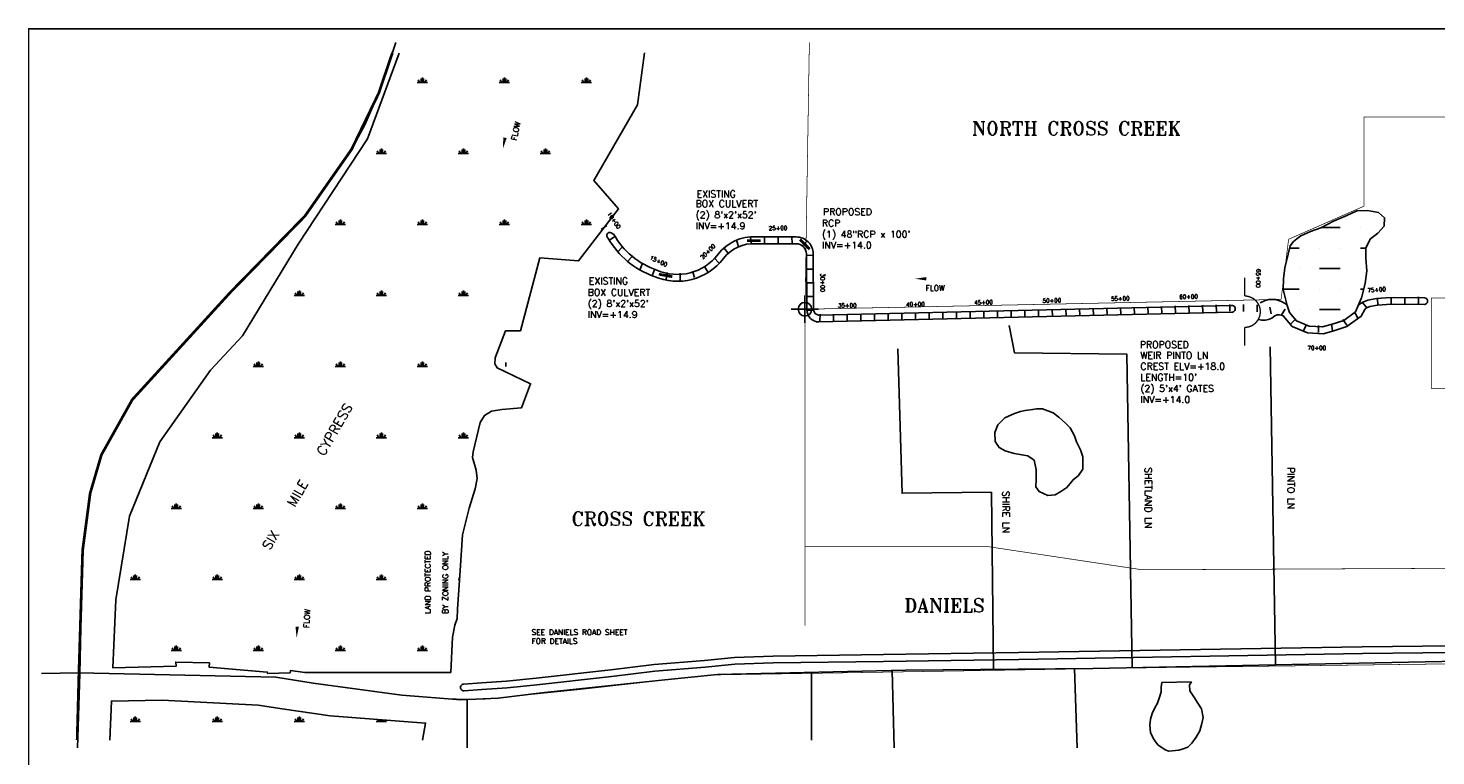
# Model space of a CAD drawing. Extents: x 225154 to 241914, y 799232 to 809959.
# Tile 2 of 3: x 225154 to 235450, y 804633 to 809959. Entities that reach past the tile are written whole.
import ezdxf
from ezdxf.enums import TextEntityAlignment as Align

# ---------------------------------------------------------------- set-up
doc = ezdxf.new("R2010")
doc.units = 0
doc.header["$LTSCALE"] = 800
doc.header["$PDMODE"] = 34
doc.header["$PDSIZE"] = 100
doc.linetypes.add('DASHED', pattern=[0])
doc.linetypes.add('PHANTOM', pattern=[0])
doc.layers.get('0').update_dxf_attribs({"linetype": 'CONTINUOUS'})
for name, color, linetype in [('BORDER', 1, 'CONTINUOUS'), ('HATCH', 3, 'CONTINUOUS'), ('MAJROADS', 9, 'CONTINUOUS'), ('MINROADS', 9, 'CONTINUOUS'), ('MORE_WL', 14, 'CONTINUOUS'), ('PLAKES', 5, 'CONTINUOUS'), ('PROPLINES', 7, 'CONTINUOUS'), ('ROW', 12, 'PHANTOM'), ('SEC', 2, 'CONTINUOUS'), ('STATIONS', 7, 'CONTINUOUS'), ('STRUCTTEXT', 7, 'CONTINUOUS'), ('STRUCTURES', 1, 'CONTINUOUS'), ('SUBBASINS', 6, 'DASHED'), ('TEXT', 7, 'CONTINUOUS'), ('WL-PRESERVE', 14, 'CONTINUOUS'), ('WSHEDS', 11, 'CONTINUOUS')]:
    doc.layers.add(name, color=color, linetype=linetype)
doc.styles.get("Standard").update_dxf_attribs({"font": 'ROMANT'})

# ---------------------------------------------------------------- blocks, each defined once
blk = doc.blocks.new('WEIR')
at = {"layer": 'STRUCTURES', "color": 0, "const_width": 20}
blk.add_lwpolyline([(0, 498), (0, 230, -1), (0, -230), (0, -498)], format="xyb", dxfattribs=at)
blk = doc.blocks.new('*X')
at = {"color": 0}
for p, q in [((228000, 809561), (228075, 809561)), ((228019, 809561), (228007, 809581)), ((228028, 809561), (228028, 809591)), ((228038, 809561), (228038, 809598)), ((228047, 809561), (228047, 809591)), ((228056, 809561), (228068, 809581)), ((228600, 809561), (228675, 809561)), ((228619, 809561), (228607, 809581)), ((228628, 809561), (228628, 809591)), ((228638, 809561), (228638, 809598)), ((228647, 809561), (228647, 809591)), ((228656, 809561), (228668, 809581)), ((229200, 809561), (229275, 809561)), ((229219, 809561), (229207, 809581)), ((229228, 809561), (229228, 809591)), ((229238, 809561), (229238, 809598)), ((229247, 809561), (229247, 809591)), ((229256, 809561), (229268, 809581)), ((227700, 809041), (227775, 809041)), ((227719, 809041), (227707, 809062)), ((227728, 809041), (227728, 809071)), ((227738, 809041), (227738, 809078)), ((227747, 809041), (227747, 809071)), ((227756, 809041), (227768, 809062)), ((228300, 809041), (228375, 809041)), ((228319, 809041), (228307, 809062)), ((228328, 809041), (228328, 809071)), ((228338, 809041), (228338, 809078)), ((228347, 809041), (228347, 809071)), ((228356, 809041), (228368, 809062)), ((228900, 809041), (228975, 809041)), ((228919, 809041), (228907, 809062)), ((228928, 809041), (228928, 809071)), ((228938, 809041), (228938, 809078)), ((228947, 809041), (228947, 809071)), ((228956, 809041), (228968, 809062)), ((227400, 808521), (227475, 808521)), ((227419, 808521), (227407, 808542)), ((227428, 808521), (227428, 808551)), ((227438, 808521), (227438, 808559)), ((227447, 808521), (227447, 808551)), ((227456, 808521), (227468, 808542)), ((228000, 808521), (228075, 808521)), ((228019, 808521), (228007, 808542)), ((228028, 808521), (228028, 808551)), ((228038, 808521), (228038, 808559)), ((228047, 808521), (228047, 808551)), ((228056, 808521), (228068, 808542)), ((228600, 808521), (228675, 808521)), ((228619, 808521), (228607, 808542)), ((228628, 808521), (228628, 808551)), ((228638, 808521), (228638, 808559)), ((228647, 808521), (228647, 808551)), ((228656, 808521), (228668, 808542)), ((229200, 808521), (229275, 808521)), ((229219, 808521), (229207, 808542)), ((229228, 808521), (229228, 808551)), ((229238, 808521), (229238, 808559)), ((229247, 808521), (229247, 808551)), ((229256, 808521), (229268, 808542)), ((234614, 808500), (234750, 808500)), ((234900, 808500), (234900, 808500)), ((235050, 808500), (235050, 808500)), ((234380, 808350), (234450, 808350)), ((234600, 808350), (234600, 808350)), ((234750, 808350), (234750, 808350)), ((234900, 808350), (234937, 808350)), ((234450, 808200), (234450, 808200)), ((234600, 808200), (234750, 808200)), ((234900, 808200), (234900, 808200)), ((227100, 808002), (227175, 808002)), ((227119, 808002), (227107, 808022)), ((227128, 808002), (227128, 808032)), ((227138, 808002), (227138, 808039)), ((227147, 808002), (227147, 808032)), ((227156, 808002), (227168, 808022)), ((227700, 808002), (227775, 808002)), ((227719, 808002), (227707, 808022)), ((227728, 808002), (227728, 808032)), ((227738, 808002), (227738, 808039)), ((227747, 808002), (227747, 808032)), ((227756, 808002), (227768, 808022)), ((228300, 808002), (228375, 808002)), ((228319, 808002), (228307, 808022)), ((228328, 808002), (228328, 808032)), ((228338, 808002), (228338, 808039)), ((228347, 808002), (228347, 808032)), ((228356, 808002), (228368, 808022)), ((234334, 808050), (234450, 808050)), ((234600, 808050), (234600, 808050)), ((234750, 808050), (234750, 808050)), ((234900, 808050), (234924, 808050)), ((234450, 807900), (234450, 807900)), ((234600, 807900), (234750, 807900)), ((226800, 807482), (226875, 807482)), ((226819, 807482), (226807, 807503)), ((226828, 807482), (226828, 807512)), ((226838, 807482), (226838, 807520)), ((226847, 807482), (226847, 807512)), ((226856, 807482), (226868, 807503)), ((227400, 807482), (227475, 807482)), ((227419, 807482), (227407, 807503)), ((227428, 807482), (227428, 807512)), ((227438, 807482), (227438, 807520)), ((227447, 807482), (227447, 807512)), ((227456, 807482), (227468, 807503)), ((228000, 807482), (228075, 807482)), ((228019, 807482), (228007, 807503)), ((228028, 807482), (228028, 807512)), ((228038, 807482), (228038, 807520)), ((228047, 807482), (228047, 807512)), ((228056, 807482), (228068, 807503)), ((228647, 807482), (228647, 807512)), ((226500, 806962), (226575, 806962)), ((226519, 806962), (226507, 806983)), ((226528, 806962), (226528, 806992)), ((226538, 806962), (226538, 807000)), ((226547, 806962), (226547, 806992)), ((226556, 806962), (226568, 806983)), ((227100, 806962), (227175, 806962)), ((227119, 806962), (227107, 806983)), ((227128, 806962), (227128, 806992)), ((227138, 806962), (227138, 807000)), ((227147, 806962), (227147, 806992)), ((227156, 806962), (227168, 806983)), ((227700, 806962), (227775, 806962)), ((227719, 806962), (227707, 806983)), ((227728, 806962), (227728, 806992)), ((227738, 806962), (227738, 807000)), ((227747, 806962), (227747, 806992)), ((227756, 806962), (227768, 806983)), ((228300, 806962), (228375, 806962)), ((228319, 806962), (228307, 806983)), ((228328, 806962), (228328, 806992)), ((228338, 806962), (228338, 807000)), ((228347, 806962), (228347, 806992)), ((228356, 806962), (228368, 806983)), ((226200, 806443), (226275, 806443)), ((226219, 806443), (226207, 806464)), ((226228, 806443), (226228, 806473)), ((226238, 806443), (226238, 806480)), ((226247, 806443), (226247, 806473)), ((226256, 806443), (226268, 806464)), ((226800, 806443), (226875, 806443)), ((226819, 806443), (226807, 806464)), ((226828, 806443), (226828, 806473)), ((226838, 806443), (226838, 806480)), ((226847, 806443), (226847, 806473)), ((226856, 806443), (226868, 806464)), ((227400, 806443), (227475, 806443)), ((227419, 806443), (227407, 806464)), ((227428, 806443), (227428, 806473)), ((227438, 806443), (227438, 806480)), ((227447, 806443), (227447, 806473)), ((227456, 806443), (227468, 806464)), ((228000, 806443), (228075, 806443)), ((228019, 806443), (228007, 806464)), ((228028, 806443), (228028, 806473)), ((228038, 806443), (228038, 806480)), ((228047, 806443), (228047, 806473)), ((228056, 806443), (228068, 806464)), ((225919, 805923), (225907, 805944)), ((225928, 805923), (225928, 805953)), ((225938, 805923), (225938, 805961)), ((225947, 805923), (225947, 805953)), ((225956, 805923), (225968, 805944)), ((226519, 805923), (226507, 805944)), ((226528, 805923), (226528, 805953)), ((226538, 805923), (226538, 805961)), ((226547, 805923), (226547, 805953)), ((226556, 805923), (226568, 805944)), ((227119, 805923), (227107, 805944)), ((227128, 805923), (227128, 805953)), ((227138, 805923), (227138, 805961)), ((227147, 805923), (227147, 805953)), ((227156, 805923), (227168, 805944)), ((227719, 805923), (227707, 805944)), ((227728, 805923), (227728, 805953)), ((227738, 805923), (227738, 805961)), ((227747, 805923), (227747, 805953)), ((227756, 805923), (227768, 805944)), ((228310, 805939), (228307, 805944)), ((225900, 805923), (225975, 805923)), ((226500, 805923), (226575, 805923)), ((227100, 805923), (227175, 805923)), ((227700, 805923), (227775, 805923)), ((228300, 805923), (228309, 805923)), ((226219, 805404), (226207, 805424)), ((226228, 805404), (226228, 805434)), ((226238, 805404), (226238, 805441)), ((226247, 805404), (226247, 805434)), ((226256, 805404), (226268, 805424)), ((226819, 805404), (226807, 805424)), ((226828, 805404), (226828, 805434)), ((226838, 805404), (226838, 805441)), ((226847, 805404), (226847, 805434)), ((226856, 805404), (226868, 805424)), ((227419, 805404), (227407, 805424)), ((227428, 805404), (227428, 805434)), ((227438, 805404), (227438, 805441)), ((227447, 805404), (227447, 805434)), ((227456, 805404), (227468, 805424)), ((228019, 805404), (228007, 805424)), ((228028, 805404), (228028, 805434)), ((228038, 805404), (228038, 805441)), ((228047, 805404), (228047, 805434)), ((228056, 805404), (228068, 805424)), ((226200, 805404), (226275, 805404)), ((226800, 805404), (226875, 805404)), ((227400, 805404), (227475, 805404)), ((228000, 805404), (228075, 805404)), ((225919, 804884), (225907, 804905)), ((225928, 804884), (225928, 804914)), ((225938, 804884), (225938, 804922)), ((225947, 804884), (225947, 804914)), ((225956, 804884), (225968, 804905)), ((226519, 804884), (226507, 804905)), ((226528, 804884), (226528, 804914)), ((226538, 804884), (226538, 804922)), ((226547, 804884), (226547, 804914)), ((226556, 804884), (226568, 804905)), ((227119, 804884), (227107, 804905)), ((227128, 804884), (227128, 804914)), ((227138, 804884), (227138, 804922)), ((227147, 804884), (227147, 804914)), ((227156, 804884), (227168, 804905)), ((227719, 804884), (227710, 804899)), ((227728, 804884), (227728, 804898)), ((227738, 804884), (227738, 804897)), ((227747, 804884), (227747, 804897)), ((227756, 804884), (227763, 804895)), ((225900, 804884), (225975, 804884)), ((226500, 804884), (226575, 804884)), ((227100, 804884), (227175, 804884)), ((227700, 804884), (227775, 804884))]:
    blk.add_line(p, q, dxfattribs=at)
blk = doc.blocks.new('FLARROW')
at = {"layer": 'PLAKES', "color": 0}
blk.add_lwpolyline([(0, 0, 0, 0.05, 0), (0.168, 0, 0, 0, -0.087559), (0.267, -0.018, 0, 0, 0.245722), (0.355, -0.006, 0, 0, -0.309425), (0.492, -0.004, 0, 0, 0), (0.558, -0.006, 0, 0, 0)], format="xyseb", dxfattribs=at)
blk.add_text('FLOW', height=0.08, dxfattribs=at).set_placement((0.295, -0.176), align=Align.CENTER)

msp = doc.modelspace()

# ---------------------------------------------------------------- linework, layer by layer
at = {"layer": 'BORDER', "color": 0, "const_width": 10}
msp.add_lwpolyline([(225159, 799494), (241909, 799494), (241909, 809954), (225159, 809954)], close=True, dxfattribs=at)
at = {"layer": 'MAJROADS', "color": 0}
for points in [[(227844, 809855), (227718, 809482), (227616, 809251), (227520, 809072), (227179, 808584), (226632, 808024), (225916, 807240), (225690, 806836), (225608, 806555), (225553, 806138), (225532, 805233), (225516, 804692)], [(241816, 805296), (240009, 805329), (237589, 805350), (236951, 805352), (232941, 805273), (231572, 805261), (230197, 805229), (229811, 805189), (228932, 805096), (228592, 805056), (228320, 805043), (227887, 805077), (227238, 805166), (226967, 805208), (225526, 805241), (225253, 805237)], [(228366, 805045), (228366, 804692)]]:
    msp.add_lwpolyline(points, dxfattribs=at)
at = {"layer": 'MINROADS', "color": 0}
for points in [[(232330, 807784), (232368, 807584), (233190, 807572), (233230, 805279)], [(231515, 807613), (231546, 806555), (232199, 806562), (232215, 805267)], [(234238, 807628), (234278, 805300)], [(231473, 805259), (231488, 804692)], [(232807, 805272), (232826, 804692)]]:
    msp.add_lwpolyline(points, dxfattribs=at)
at = {"layer": 'MORE_WL', "color": 0}
msp.add_lwpolyline([(232529, 807172), (232572, 807172), (232652, 807144), (232693, 807112), (232741, 807068), (232776, 807034), (232806, 806975), (232822, 806932), (232852, 806874), (232868, 806822), (232868, 806772), (232868, 806731), (232836, 806686), (232797, 806654), (232751, 806598), (232708, 806568), (232665, 806543), (232612, 806538), (232548, 806568), (232525, 806603), (232526, 806657), (232526, 806729), (232512, 806797), (232467, 806829), (232365, 806846), (232299, 806865), (232257, 806889), (232227, 806935), (232224, 807001), (232247, 807055), (232297, 807106), (232369, 807140), (232412, 807153), (232446, 807162), (232501, 807167)], close=True, dxfattribs=at)
at = {"layer": 'PLAKES', "color": 0}
msp.add_lwpolyline([(233957, 807880), (230938, 807809, -0.411373), (230849, 807898), (230846, 808307, 0.414836), (230772, 808381), (230477, 808381, 0.251512), (230240, 808273, -0.34467), (229734, 808142, -0.184024), (229395, 808424, -0.958964), (229418, 808461), (229438, 808449, 0.184916), (229752, 808188, 0.346114), (230200, 808304, -0.250098), (230478, 808431), (230772, 808431, -0.414214), (230896, 808307), (230899, 807898, 0.409975), (230937, 807859), (233956, 807930, -1.060959)], format="xyb", close=True, dxfattribs=at)
for points in [[(234885, 807934), (234915, 807953), (234953, 807969), (235016, 807981), (235085, 807986), (235144, 807988), (235233, 807986), (235314, 807988), (235368, 807986, -0.922026), (235366, 807936), (235313, 807938), (235234, 807936), (235144, 807938), (235088, 807936), (235023, 807931), (234967, 807921), (234938, 807909), (234931, 807901), (234904, 807851), (234800, 807775), (234705, 807744), (234626, 807723), (234512, 807730), (234400, 807775), (234334, 807853), (234320, 807858), (234306, 807861), (234290, 807861), (234273, 807854), (234250, 807837), (234226, 807828), (234202, 807821), (234174, 807823), (234155, 807828)], [(236678, 805401), (234913, 805382), (232399, 805339), (231410, 805325), (230604, 805314), (230324, 805304), (230106, 805282), (229739, 805252), (229421, 805215), (228874, 805153), (228659, 805131), (228473, 805118), (228343, 805110, -1.024605), (228340, 805159), (228469, 805167), (228654, 805181), (228869, 805202), (229415, 805264), (229734, 805302), (230101, 805332), (230320, 805353), (230603, 805364), (231409, 805375), (232398, 805389), (234912, 805432), (236678, 805451, -0.864273)]]:
    msp.add_lwpolyline(points, format="xyb", dxfattribs=at)
msp.add_lwpolyline([(234165, 807948), (234202, 807965), (234228, 807974), (234278, 807972), (234320, 807958), (234361, 807937)], dxfattribs=at)
at = {"layer": 'PROPLINES', "color": 0}
msp.add_lwpolyline([(230883, 804749), (230883, 805245)], dxfattribs=at)
at = {"layer": 'ROW', "color": 0}
for points in [[(227868, 809777), (227636, 809149), (227130, 808379), (226721, 807707), (226489, 807456), (226118, 806931), (225896, 806388), (225795, 805775), (225773, 805278), (226236, 805289), (226234, 805320), (226480, 805314), (226479, 805282), (226903, 805247), (226906, 805237), (227071, 805241), (227073, 805257), (227179, 805243), (228245, 805243)], [(228756, 807743), (228897, 808279), (229180, 808255), (229472, 808636), (229291, 808843), (229612, 809399), (229663, 809778)], [(228245, 805243), (228258, 805503), (228275, 805590), (228293, 805639), (228295, 805706), (228313, 805990), (228330, 806250), (228379, 806445), (228424, 806588), (228439, 806662), (228430, 806725), (228404, 806816), (228408, 806858), (228460, 807073), (228493, 807125), (228544, 807157), (228620, 807168), (228762, 807181), (228829, 807357), (228585, 807472), (228567, 807503), (228569, 807546), (228646, 807744)], [(228646, 807744), (228756, 807744)], [(228038, 804749), (228061, 804873), (227364, 804925), (227012, 804978), (226836, 805004), (226134, 805040), (225764, 805034), (225751, 804749)]]:
    msp.add_lwpolyline(points, dxfattribs=at)
at = {"layer": 'SEC', "color": 0}
msp.add_point((230836, 807902), dxfattribs=at)
at = {"layer": 'STATIONS', "color": 0}
for p, q in [((229386, 808515), (229345, 808486)), ((229443, 808433), (229402, 808404)), ((230336, 808408), (230349, 808360)), ((230438, 808427), (230444, 808377)), ((230540, 808430), (230541, 808380)), ((230640, 808431), (230641, 808381)), ((230740, 808433), (230741, 808383)), ((230851, 808403), (230819, 808365)), ((229498, 808356), (229464, 808319)), ((230243, 808352), (230273, 808313)), ((230895, 808297), (230845, 808295)), ((229571, 808287), (229537, 808251)), ((229647, 808236), (229627, 808191)), ((229738, 808195), (229718, 808149)), ((230099, 808218), (230126, 808176)), ((230172, 808278), (230207, 808242)), ((230900, 808196), (230850, 808196)), ((229827, 808172), (229821, 808123)), ((229924, 808165), (229923, 808115)), ((230013, 808181), (230029, 808134)), ((230900, 808096), (230850, 808096)), ((230900, 807996), (230850, 807996)), ((235123, 807985), (235123, 807935)), ((235222, 807988), (235224, 807938)), ((235322, 807992), (235324, 807942)), ((230900, 807896), (230850, 807896)), ((231944, 807881), (231945, 807831)), ((232044, 807884), (232045, 807834)), ((232144, 807887), (232145, 807837)), ((232244, 807889), (232245, 807839)), ((232344, 807892), (232345, 807842)), ((232444, 807895), (232445, 807845)), ((232544, 807898), (232545, 807848)), ((232644, 807901), (232645, 807851)), ((232744, 807903), (232745, 807853)), ((232844, 807906), (232845, 807856)), ((232943, 807909), (232945, 807859)), ((233043, 807912), (233045, 807862)), ((233143, 807915), (233145, 807865)), ((233243, 807917), (233245, 807867)), ((233343, 807920), (233345, 807870)), ((233443, 807923), (233445, 807873)), ((233543, 807926), (233545, 807876)), ((233643, 807929), (233645, 807879)), ((233743, 807931), (233745, 807881)), ((233843, 807934), (233845, 807884)), ((233943, 807937), (233944, 807887)), ((234044, 807936), (234043, 807886)), ((234144, 807933), (234143, 807883)), ((234236, 807918), (234245, 807868)), ((234348, 807903), (234322, 807861)), ((234914, 807951), (234944, 807912)), ((235022, 807980), (235025, 807931)), ((230946, 807867), (230944, 807817)), ((231045, 807865), (231045, 807815)), ((231145, 807865), (231145, 807815)), ((231244, 807866), (231245, 807816)), ((231344, 807868), (231345, 807818)), ((231444, 807870), (231445, 807820)), ((231544, 807872), (231545, 807822)), ((231644, 807873), (231645, 807823)), ((231744, 807875), (231745, 807825)), ((231844, 807878), (231845, 807828)), ((234421, 807828), (234386, 807793)), ((234503, 807791), (234483, 807745)), ((234592, 807782), (234592, 807732)), ((234686, 807794), (234695, 807745)), ((234769, 807826), (234798, 807785)), ((234857, 807880), (234880, 807835))]:
    msp.add_line(p, q, dxfattribs=at)
at = {"layer": 'STRUCTURES', "color": 0, "const_width": 20}
for points in [[(230413, 808403), (230513, 808403)], [(230800, 808412), (230870, 808341)], [(229767, 808158), (229866, 808140)]]:
    msp.add_lwpolyline(points, dxfattribs=at)
at = {"layer": 'SUBBASINS', "color": 0, "const_width": 5}
for points in [[(230836, 805586), (230836, 807902), (230868, 809855)], [(230836, 807902), (234318, 807974), (234373, 808414), (234924, 808656), (234924, 809310), (236904, 809310), (236916, 807984), (235417, 807984), (235417, 807322), (236929, 807322), (236933, 806009)], [(236222, 806009), (233303, 805995), (232171, 806165), (230836, 806165)], [(241816, 805294), (239998, 805334), (238852, 805330), (237469, 805346), (236134, 805314), (233541, 805281), (230140, 805225), (229175, 805117), (228495, 805048), (228173, 805052)]]:
    msp.add_lwpolyline(points, dxfattribs=at)
at = {"layer": 'WL-PRESERVE', "color": 0}
for points in [[(234885, 807934), (234907, 807985), (234934, 808090), (234946, 808183), (234939, 808276), (234937, 808352), (234972, 808418), (235025, 808459), (235071, 808511), (235075, 808571), (235030, 808609), (234949, 808625), (234873, 808622), (234800, 808587), (234701, 808547), (234609, 808497), (234533, 808472), (234463, 808440), (234433, 808417), (234410, 808398), (234384, 808365)], [(234384, 808365), (234369, 808305), (234346, 808206), (234336, 808125), (234334, 808047), (234358, 807949), (234361, 807937)], [(234361, 807937), (234379, 807877), (234430, 807817), (234523, 807779), (234621, 807773), (234691, 807792), (234776, 807820), (234863, 807883), (234885, 807934)]]:
    msp.add_lwpolyline(points, dxfattribs=at)
msp.add_lwpolyline([(233663, 805176), (233649, 805153), (233650, 805109), (233679, 805066), (233710, 805020), (233735, 804978), (233747, 804915), (233738, 804869), (233724, 804817), (233696, 804771), (233666, 804725), (233637, 804698), (233594, 804682), (233569, 804674), (233498, 804667), (233471, 804678), (233417, 804715), (233385, 804759), (233364, 804805), (233357, 804858), (233363, 804902), (233376, 804943), (233398, 804990), (233414, 805018), (233432, 805069), (233440, 805103), (233442, 805137), (233447, 805171)], close=True, dxfattribs=at)
at = {"layer": 'WSHEDS', "color": 0, "const_width": 20}
msp.add_lwpolyline([(225513, 804749), (225526, 805241), (225553, 806138), (225608, 806555), (225690, 806836), (225916, 807240), (226632, 808024), (227179, 808584), (227520, 809072), (227718, 809482), (227818, 809777)], dxfattribs=at)

# ---------------------------------------------------------------- block references
at = {"layer": 'HATCH', "color": 0}
msp.add_blockref('*X', (0, 0), dxfattribs=at)
msp.add_blockref('*X', (0, 0), dxfattribs=at)
msp.add_blockref('*X', (0, 0), dxfattribs=at)
at = {"layer": 'TEXT', "color": 0, "xscale": 500, "yscale": 500, "zscale": 500}
for p, rotation in [((228626, 809075), 78.90627698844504), ((227118, 805495), 87.08916217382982)]:
    msp.add_blockref('FLARROW', p, dxfattribs=dict(at, rotation=rotation))
at = {"layer": 'TEXT', "color": 0}
for name, p, xscale, yscale, zscale in [('FLARROW', (231640, 808125), 500, 500, 500), ('WEIR', (234051, 807884), 0.5, 0.5, 0.5)]:
    msp.add_blockref(name, p, dxfattribs=dict(at, xscale=xscale, yscale=yscale, zscale=zscale))

# ---------------------------------------------------------------- texts
at = {"layer": 'HATCH', "color": 0}
msp.add_text('SIX    MILE    CYPRESS', height=70, rotation=60, dxfattribs=at).set_placement((226922, 806134))
at = {"layer": 'ROW', "color": 0}
for s, p in [('LAND PROTECTED', (228097, 805674)), ('BY ZONING ONLY', (228226, 805674))]:
    msp.add_text(s, height=40, rotation=90, dxfattribs=at).set_placement(p)
at = {"layer": 'STATIONS', "color": 0}
for s, rotation, p in [('10+00', 305.0494, (229427, 808543)), ('25+00', 0.8551, (230639, 808481)), ('20+00', 45, (230136, 808313)), ('15+00', 335.556, (229759, 808240)), ('30+00', 270, (230950, 808096)), ('65+00', 268.5498, (234137, 808129)), ('55+00', 1.601, (233142, 807965)), ('60+00', 1.601, (233642, 807979)), ('75+00', 4.3987, (235018, 808030)), ('40+00', 0.8747, (231644, 807923)), ('45+00', 1.601, (232142, 807937)), ('50+00', 1.601, (232642, 807951))]:
    msp.add_text(s, height=30, rotation=rotation, dxfattribs=at).set_placement(p, align=Align.CENTER)
for s, p in [('35+00', (231145, 807915)), ('70+00', (234579, 807604))]:
    msp.add_text(s, height=30, dxfattribs=at).set_placement(p, align=Align.CENTER)
at = {"layer": 'STRUCTTEXT', "color": 0}
for s, p in [('EXISTING', (230043, 808720)), ('BOX CULVERT', (230036, 808649)), ("(2) 8'x2'x52'", (230036, 808568)), ('PROPOSED', (230968, 808590)), ('INV=+14.9', (230036, 808487)), ('RCP', (230960, 808507)), ('(1) 48"RCP x 100\'', (230960, 808426)), ('INV=+14.0', (230960, 808346)), ('EXISTING', (229255, 808083)), ('BOX CULVERT', (229247, 808000)), ("(2) 8'x2'x52'", (229247, 807919)), ('INV=+14.9', (229247, 807838)), ('PROPOSED', (233285, 807618)), ('WEIR PINTO LN', (233289, 807540)), ('CREST ELV=+18.0', (233289, 807459)), ("LENGTH=10'", (233289, 807378)), ("(2) 5'x4' GATES", (233289, 807297)), ('INV=+14.0', (233289, 807216))]:
    msp.add_text(s, height=50, dxfattribs=at).set_placement(p)
at = {"layer": 'TEXT', "color": 0}
for s, height, p in [('NORTH CROSS CREEK', 100, (232057, 809176)), ('CROSS CREEK', 100, (229128, 806318)), ('DANIELS', 100, (231562, 805684)), ('SEE DANIELS ROAD SHEET', 40, (228836, 805518)), ('FOR DETAILS', 40, (228836, 805453))]:
    msp.add_text(s, height=height, dxfattribs=at).set_placement(p)
for s, p in [('SHETLAND LN', (233322, 806745)), ('PINTO LN', (234365, 806745)), ('SHIRE LN', (232281, 806572))]:
    msp.add_text(s, height=50, rotation=270, dxfattribs=at).set_placement(p)

doc.saveas('drawing.dxf')
